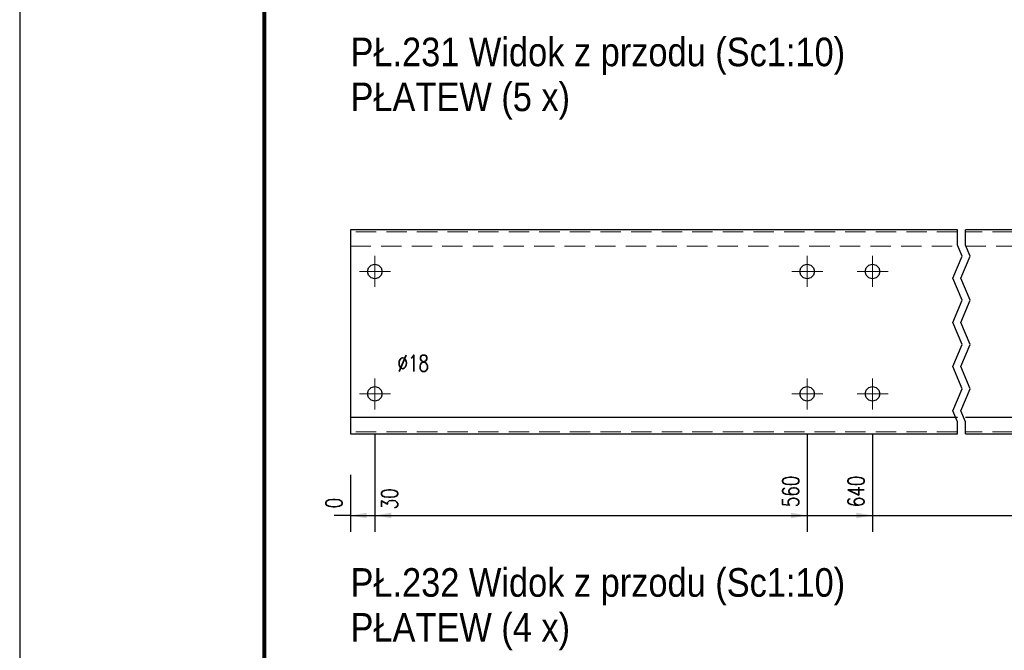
# Model space of a CAD drawing. Header units: millimetres. Extents: x -129 to 775, y 10833 to 11484.
# Tile 13 of 38: x -127 to -6, y 11305 to 11383. Entities that reach past the tile are written whole.
import ezdxf

# ---------------------------------------------------------------- set-up
doc = ezdxf.new("R2010")
doc.units = ezdxf.units.MM
doc.header["$LTSCALE"] = 10
doc.linetypes.add('HIDDEN', pattern=[0.375, 0.25, -0.125])
doc.linetypes.add('MITTE', pattern=[2, 1.25, -0.25, 0.25, -0.25])
doc.layers.get('Defpoints').update_dxf_attribs({"color": 1})
doc.layers.add('_FORMATKA', color=8, linetype='Continuous', plot=False)
for name, color, linetype, lineweight in [('_RAMKA', 7, 'Continuous', 35), ('PS_Bolt', 4, 'Continuous', 13), ('PS_DIM', 4, 'Continuous', 13), ('PS_Hidden', 2, 'HIDDEN', 9), ('PS_Mid', 5, 'MITTE', 15), ('PS_Shape', 161, 'Continuous', 30), ('PS_SOLID', 7, 'Continuous', 30), ('PS_TEXT', 3, 'Continuous', 18)]:
    doc.layers.add(name, color=color, linetype=linetype, lineweight=lineweight)
doc.styles.add('gil', font='txt', dxfattribs={"width": 0.9})
doc.styles.add('simplex', font='simplex.shx', dxfattribs={"width": 0.75})
doc.dimstyles.new('1_10_GŁ_DS1-LS10', dxfattribs={"dimtxt": 2, "dimasz": 2, "dimexe": 2, "dimexo": 5, "dimgap": 1, "dimtad": 1, "dimjust": 4, "dimdec": 0, "dimlfac": 10, "dimtxsty": 'simplex', "dimblk1": 'NONE', "dimsah": 1, "dimcen": 2, "dimclrd": 256, "dimclre": 256, "dimclrt": 3, "dimadec": 1, "dimazin": 0, "dimtfac": 1, "dimtdec": 0, "dimtmove": 2, "dimatfit": 3, "dimfxl": 1, "dimarcsym": 0})

# ---------------------------------------------------------------- blocks, each defined once
blk = doc.blocks.new('*D29')
at = {"layer": 'Defpoints', "color": 0, "transparency": 16777216}
for p in [(-86.58, 11331.85), (-86.58, 11331.85), (-86.58, 11321.85)]:
    blk.add_point(p, dxfattribs=at)
at = {"layer": 'PS_DIM', "lineweight": -2, "transparency": 16777216}
for p, q in [((-86.58, 11326.85), (-86.58, 11319.85)), ((-86.58, 11326.85), (-86.58, 11319.85)), ((-86.58, 11321.85), (-88.58, 11321.85)), ((-86.58, 11321.85), (-86.58, 11321.85)), ((-84.58, 11321.85), (-82.58, 11321.85))]:
    blk.add_line(p, q, dxfattribs=at)
at = {"layer": 'PS_DIM', "transparency": 16777216}
blk.add_solid([(-84.58, 11322.19), (-84.58, 11321.52), (-86.58, 11321.85)], dxfattribs=at)
at = {"layer": 'PS_DIM', "color": 3, "transparency": 16777216, "insert": (-88.6, 11323.37), "char_height": 2, "attachment_point": 5, "rotation": 90, "style": 'simplex'}
blk.add_mtext('0', dxfattribs=at)
blk = doc.blocks.new('_None')
blk = doc.blocks.new('*D30')
at = {"layer": 'Defpoints', "color": 0, "transparency": 16777216}
for p in [(-83.58, 11336.75), (-86.58, 11331.85), (-83.58, 11321.85)]:
    blk.add_point(p, dxfattribs=at)
at = {"layer": 'PS_DIM', "lineweight": -2, "transparency": 16777216}
for p, q in [((-83.58, 11331.75), (-83.58, 11319.85)), ((-86.58, 11326.85), (-86.58, 11319.85)), ((-86.58, 11321.85), (-88.58, 11321.85)), ((-86.58, 11321.85), (-83.58, 11321.85)), ((-81.58, 11321.85), (-79.58, 11321.85))]:
    blk.add_line(p, q, dxfattribs=at)
at = {"layer": 'PS_DIM', "transparency": 16777216}
blk.add_solid([(-81.58, 11322.19), (-81.58, 11321.52), (-83.58, 11321.85)], dxfattribs=at)
at = {"layer": 'PS_DIM', "color": 3, "transparency": 16777216, "insert": (-81.79, 11323.89), "char_height": 2, "attachment_point": 5, "rotation": 90, "style": 'simplex'}
blk.add_mtext('30', dxfattribs=at)
blk = doc.blocks.new('*D31')
at = {"layer": 'Defpoints', "color": 0, "transparency": 16777216}
for p in [(-30.58, 11336.75), (-86.58, 11331.85), (-30.58, 11321.85)]:
    blk.add_point(p, dxfattribs=at)
at = {"layer": 'PS_DIM', "lineweight": -2, "transparency": 16777216}
for p, q in [((-30.58, 11331.75), (-30.58, 11319.85)), ((-86.58, 11326.85), (-86.58, 11319.85)), ((-86.58, 11321.85), (-32.58, 11321.85))]:
    blk.add_line(p, q, dxfattribs=at)
at = {"layer": 'PS_DIM', "transparency": 16777216}
blk.add_solid([(-32.58, 11322.19), (-32.58, 11321.52), (-30.58, 11321.85)], dxfattribs=at)
at = {"layer": 'PS_DIM', "color": 3, "transparency": 16777216, "insert": (-32.6, 11324.8), "char_height": 2, "attachment_point": 5, "rotation": 90, "style": 'simplex'}
blk.add_mtext('560', dxfattribs=at)
blk = doc.blocks.new('*D32')
at = {"layer": 'Defpoints', "color": 0, "transparency": 16777216}
for p in [(-22.58, 11336.75), (-86.58, 11331.85), (-22.58, 11321.85)]:
    blk.add_point(p, dxfattribs=at)
at = {"layer": 'PS_DIM', "lineweight": -2, "transparency": 16777216}
for p, q in [((-22.58, 11331.75), (-22.58, 11319.85)), ((-86.58, 11326.85), (-86.58, 11319.85)), ((-86.58, 11321.85), (-24.58, 11321.85))]:
    blk.add_line(p, q, dxfattribs=at)
at = {"layer": 'PS_DIM', "transparency": 16777216}
blk.add_solid([(-24.58, 11322.19), (-24.58, 11321.52), (-22.58, 11321.85)], dxfattribs=at)
at = {"layer": 'PS_DIM', "color": 3, "transparency": 16777216, "insert": (-24.6, 11324.8), "char_height": 2, "attachment_point": 5, "rotation": 90, "style": 'simplex'}
blk.add_mtext('640', dxfattribs=at)
blk = doc.blocks.new('*D33')
at = {"layer": 'Defpoints', "color": 0, "transparency": 16777216}
for p in [(-0.78, 11336.75), (-86.58, 11331.85), (-0.78, 11321.85)]:
    blk.add_point(p, dxfattribs=at)
at = {"layer": 'PS_DIM', "lineweight": -2, "transparency": 16777216}
for p, q in [((-0.78, 11331.75), (-0.78, 11319.85)), ((-86.58, 11326.85), (-86.58, 11319.85)), ((-86.58, 11321.85), (-2.78, 11321.85))]:
    blk.add_line(p, q, dxfattribs=at)
at = {"layer": 'PS_DIM', "transparency": 16777216}
blk.add_solid([(-2.78, 11322.19), (-2.78, 11321.52), (-0.78, 11321.85)], dxfattribs=at)
at = {"layer": 'PS_DIM', "color": 3, "transparency": 16777216, "insert": (-2.8, 11325.23), "char_height": 2, "attachment_point": 5, "rotation": 90, "style": 'simplex'}
blk.add_mtext('1170', dxfattribs=at)
blk = doc.blocks.new('*D34')
at = {"layer": 'Defpoints', "color": 0, "transparency": 16777216}
for p in [(21.02, 11336.75), (-86.58, 11331.85), (21.02, 11321.85)]:
    blk.add_point(p, dxfattribs=at)
at = {"layer": 'PS_DIM', "lineweight": -2, "transparency": 16777216}
for p, q in [((21.02, 11331.75), (21.02, 11319.85)), ((-86.58, 11326.85), (-86.58, 11319.85)), ((-86.58, 11321.85), (19.02, 11321.85))]:
    blk.add_line(p, q, dxfattribs=at)
at = {"layer": 'PS_DIM', "transparency": 16777216}
blk.add_solid([(19.02, 11322.19), (19.02, 11321.52), (21.02, 11321.85)], dxfattribs=at)
at = {"layer": 'PS_DIM', "color": 3, "transparency": 16777216, "insert": (19, 11325.37), "char_height": 2, "attachment_point": 5, "rotation": 90, "style": 'simplex'}
blk.add_mtext('1740', dxfattribs=at)
blk = doc.blocks.new('*D35')
at = {"layer": 'Defpoints', "color": 0, "transparency": 16777216}
for p in [(42.82, 11336.75), (-86.58, 11331.85), (42.82, 11321.85)]:
    blk.add_point(p, dxfattribs=at)
at = {"layer": 'PS_DIM', "lineweight": -2, "transparency": 16777216}
for p, q in [((42.82, 11331.75), (42.82, 11319.85)), ((-86.58, 11326.85), (-86.58, 11319.85)), ((-86.58, 11321.85), (40.82, 11321.85))]:
    blk.add_line(p, q, dxfattribs=at)
at = {"layer": 'PS_DIM', "transparency": 16777216}
blk.add_solid([(40.82, 11322.19), (40.82, 11321.52), (42.82, 11321.85)], dxfattribs=at)
at = {"layer": 'PS_DIM', "color": 3, "transparency": 16777216, "insert": (40.8, 11325.52), "char_height": 2, "attachment_point": 5, "rotation": 90, "style": 'simplex'}
blk.add_mtext('2660', dxfattribs=at)
blk = doc.blocks.new('*D36')
at = {"layer": 'Defpoints', "color": 0, "transparency": 16777216}
for p in [(64.62, 11336.75), (-86.58, 11331.85), (64.62, 11321.85)]:
    blk.add_point(p, dxfattribs=at)
at = {"layer": 'PS_DIM', "lineweight": -2, "transparency": 16777216}
for p, q in [((64.62, 11331.75), (64.62, 11319.85)), ((-86.58, 11326.85), (-86.58, 11319.85)), ((-86.58, 11321.85), (62.62, 11321.85))]:
    blk.add_line(p, q, dxfattribs=at)
at = {"layer": 'PS_DIM', "transparency": 16777216}
blk.add_solid([(62.62, 11322.19), (62.62, 11321.52), (64.62, 11321.85)], dxfattribs=at)
at = {"layer": 'PS_DIM', "color": 3, "transparency": 16777216, "insert": (62.6, 11325.52), "char_height": 2, "attachment_point": 5, "rotation": 90, "style": 'simplex'}
blk.add_mtext('3600', dxfattribs=at)
blk = doc.blocks.new('*D37')
at = {"layer": 'Defpoints', "color": 0, "transparency": 16777216}
for p in [(86.42, 11336.75), (-86.58, 11331.85), (86.42, 11321.85)]:
    blk.add_point(p, dxfattribs=at)
at = {"layer": 'PS_DIM', "lineweight": -2, "transparency": 16777216}
for p, q in [((86.42, 11331.75), (86.42, 11319.85)), ((-86.58, 11326.85), (-86.58, 11319.85)), ((-86.58, 11321.85), (84.42, 11321.85))]:
    blk.add_line(p, q, dxfattribs=at)
at = {"layer": 'PS_DIM', "transparency": 16777216}
blk.add_solid([(84.42, 11322.19), (84.42, 11321.52), (86.42, 11321.85)], dxfattribs=at)
at = {"layer": 'PS_DIM', "color": 3, "transparency": 16777216, "insert": (84.4, 11325.52), "char_height": 2, "attachment_point": 5, "rotation": 90, "style": 'simplex'}
blk.add_mtext('4740', dxfattribs=at)
blk = doc.blocks.new('*D38')
at = {"layer": 'Defpoints', "color": 0, "transparency": 16777216}
for p in [(108.22, 11336.75), (-86.58, 11331.85), (108.22, 11321.85)]:
    blk.add_point(p, dxfattribs=at)
at = {"layer": 'PS_DIM', "lineweight": -2, "transparency": 16777216}
for p, q in [((108.22, 11331.75), (108.22, 11319.85)), ((-86.58, 11326.85), (-86.58, 11319.85)), ((-86.58, 11321.85), (106.22, 11321.85))]:
    blk.add_line(p, q, dxfattribs=at)
at = {"layer": 'PS_DIM', "transparency": 16777216}
blk.add_solid([(106.22, 11322.19), (106.22, 11321.52), (108.22, 11321.85)], dxfattribs=at)
at = {"layer": 'PS_DIM', "color": 3, "transparency": 16777216, "insert": (106.2, 11325.52), "char_height": 2, "attachment_point": 5, "rotation": 90, "style": 'simplex'}
blk.add_mtext('5660', dxfattribs=at)
blk = doc.blocks.new('*D39')
at = {"layer": 'Defpoints', "color": 0, "transparency": 16777216}
for p in [(117.22, 11336.75), (-86.58, 11331.85), (117.22, 11321.85)]:
    blk.add_point(p, dxfattribs=at)
at = {"layer": 'PS_DIM', "lineweight": -2, "transparency": 16777216}
for p, q in [((117.22, 11331.75), (117.22, 11319.85)), ((-86.58, 11326.85), (-86.58, 11319.85)), ((-86.58, 11321.85), (115.22, 11321.85))]:
    blk.add_line(p, q, dxfattribs=at)
at = {"layer": 'PS_DIM', "transparency": 16777216}
blk.add_solid([(115.22, 11322.19), (115.22, 11321.52), (117.22, 11321.85)], dxfattribs=at)
at = {"layer": 'PS_DIM', "color": 3, "transparency": 16777216, "insert": (115.2, 11325.52), "char_height": 2, "attachment_point": 5, "rotation": 90, "style": 'simplex'}
blk.add_mtext('5750', dxfattribs=at)
blk = doc.blocks.new('*D40')
at = {"layer": 'Defpoints', "color": 0, "transparency": 16777216}
for p in [(139.02, 11336.75), (-86.58, 11331.85), (139.02, 11321.85)]:
    blk.add_point(p, dxfattribs=at)
at = {"layer": 'PS_DIM', "lineweight": -2, "transparency": 16777216}
for p, q in [((139.02, 11331.75), (139.02, 11319.85)), ((-86.58, 11326.85), (-86.58, 11319.85)), ((-86.58, 11321.85), (137.02, 11321.85))]:
    blk.add_line(p, q, dxfattribs=at)
at = {"layer": 'PS_DIM', "transparency": 16777216}
blk.add_solid([(137.02, 11322.19), (137.02, 11321.52), (139.02, 11321.85)], dxfattribs=at)
at = {"layer": 'PS_DIM', "color": 3, "transparency": 16777216, "insert": (137, 11325.52), "char_height": 2, "attachment_point": 5, "rotation": 90, "style": 'simplex'}
blk.add_mtext('6560', dxfattribs=at)
blk = doc.blocks.new('*D41')
at = {"layer": 'Defpoints', "color": 0, "transparency": 16777216}
for p in [(147.02, 11336.75), (-86.58, 11331.85), (147.02, 11321.85)]:
    blk.add_point(p, dxfattribs=at)
at = {"layer": 'PS_DIM', "lineweight": -2, "transparency": 16777216}
for p, q in [((147.02, 11331.75), (147.02, 11319.85)), ((-86.58, 11326.85), (-86.58, 11319.85)), ((-86.58, 11321.85), (145.02, 11321.85))]:
    blk.add_line(p, q, dxfattribs=at)
at = {"layer": 'PS_DIM', "transparency": 16777216}
blk.add_solid([(145.02, 11322.19), (145.02, 11321.52), (147.02, 11321.85)], dxfattribs=at)
at = {"layer": 'PS_DIM', "color": 3, "transparency": 16777216, "insert": (145, 11325.52), "char_height": 2, "attachment_point": 5, "rotation": 90, "style": 'simplex'}
blk.add_mtext('6640', dxfattribs=at)
blk = doc.blocks.new('*D42')
at = {"layer": 'Defpoints', "color": 0, "transparency": 16777216}
for p in [(168.82, 11336.75), (-86.58, 11331.85), (168.82, 11321.85)]:
    blk.add_point(p, dxfattribs=at)
at = {"layer": 'PS_DIM', "lineweight": -2, "transparency": 16777216}
for p, q in [((168.82, 11331.75), (168.82, 11319.85)), ((-86.58, 11326.85), (-86.58, 11319.85)), ((-86.58, 11321.85), (166.82, 11321.85))]:
    blk.add_line(p, q, dxfattribs=at)
at = {"layer": 'PS_DIM', "transparency": 16777216}
blk.add_solid([(166.82, 11322.19), (166.82, 11321.52), (168.82, 11321.85)], dxfattribs=at)
at = {"layer": 'PS_DIM', "color": 3, "transparency": 16777216, "insert": (166.8, 11325.52), "char_height": 2, "attachment_point": 5, "rotation": 90, "style": 'simplex'}
blk.add_mtext('7290', dxfattribs=at)
blk = doc.blocks.new('*D43')
at = {"layer": 'Defpoints', "color": 0, "transparency": 16777216}
for p in [(-86.58, 11331.85), (171.82, 11331.85), (171.82, 11321.85)]:
    blk.add_point(p, dxfattribs=at)
at = {"layer": 'PS_DIM', "lineweight": -2, "transparency": 16777216}
for p, q in [((-86.58, 11326.85), (-86.58, 11319.85)), ((171.82, 11326.85), (171.82, 11319.85)), ((-86.58, 11321.85), (169.82, 11321.85))]:
    blk.add_line(p, q, dxfattribs=at)
at = {"layer": 'PS_DIM', "transparency": 16777216}
blk.add_solid([(169.82, 11322.19), (169.82, 11321.52), (171.82, 11321.85)], dxfattribs=at)
at = {"layer": 'PS_DIM', "color": 3, "transparency": 16777216, "insert": (170.33, 11325.52), "char_height": 2, "attachment_point": 5, "rotation": 90, "style": 'simplex'}
blk.add_mtext('7320', dxfattribs=at)
blk = doc.blocks.new('*X317')
at = {"color": 3, "style": 'gil', "width": 0.9}
for s, p in [('PŁ.231 Widok z przodu (Sc1:10)', (-86.58, 11376.9)), ('PŁATEW (5 x)', (-86.58, 11371.4))]:
    blk.add_text(s, height=3.5, dxfattribs=at).set_placement(p)
blk = doc.blocks.new('*X328')
at = {"color": 3, "linetype": 'Continuous'}
blk.add_line((-30.58, 11351.65), (-30.58, 11351.65), dxfattribs=at)
blk.add_line((-30.58, 11351.65), (-30.58, 11351.65), dxfattribs=at)
blk.add_line((-30.58, 11351.65), (-30.58, 11351.65), dxfattribs=at)
blk.add_line((-30.58, 11351.65), (-30.58, 11351.65), dxfattribs=at)
blk.add_line((-30.58, 11351.65), (-30.58, 11351.65), dxfattribs=at)
blk = doc.blocks.new('*X329')
at = {"color": 3, "linetype": 'Continuous'}
blk.add_line((-30.58, 11336.65), (-30.58, 11336.65), dxfattribs=at)
blk.add_line((-30.58, 11336.65), (-30.58, 11336.65), dxfattribs=at)
blk.add_line((-30.58, 11336.65), (-30.58, 11336.65), dxfattribs=at)
blk.add_line((-30.58, 11336.65), (-30.58, 11336.65), dxfattribs=at)
blk.add_line((-30.58, 11336.65), (-30.58, 11336.65), dxfattribs=at)
blk = doc.blocks.new('*X331')
at = {"color": 1}
for p, q in [((-12.18, 11354.99), (-12.18, 11356.85)), ((-11.18, 11354.99), (-11.18, 11356.85)), ((-11.6, 11353.64), (-12.18, 11354.99)), ((-10.6, 11353.64), (-11.18, 11354.99)), ((-12.75, 11350.93), (-11.6, 11353.64)), ((-11.75, 11350.93), (-10.6, 11353.64)), ((-11.6, 11348.22), (-12.75, 11350.93)), ((-10.6, 11348.22), (-11.75, 11350.93)), ((-12.75, 11345.51), (-11.6, 11348.22)), ((-11.75, 11345.51), (-10.6, 11348.22)), ((-11.6, 11342.8), (-12.75, 11345.51)), ((-10.6, 11342.8), (-11.75, 11345.51)), ((-12.75, 11340.1), (-11.6, 11342.8)), ((-11.75, 11340.1), (-10.6, 11342.8)), ((-11.6, 11337.39), (-12.75, 11340.1)), ((-10.6, 11337.39), (-11.75, 11340.1)), ((-12.75, 11334.68), (-11.6, 11337.39)), ((-11.75, 11334.68), (-10.6, 11337.39)), ((-12.18, 11333.32), (-12.75, 11334.68)), ((-11.18, 11333.32), (-11.75, 11334.68)), ((-12.18, 11331.85), (-12.18, 11333.32)), ((-11.18, 11331.85), (-11.18, 11333.32))]:
    blk.add_line(p, q, dxfattribs=at)
at = {"layer": 'PS_Hidden', "color": 2, "linetype": 'HIDDEN'}
for p, q in [((-12.18, 11356.6), (-86.58, 11356.6)), ((9.62, 11356.6), (-11.18, 11356.6)), ((-86.58, 11354.85), (-12.18, 11354.85)), ((-11.18, 11354.85), (9.62, 11354.85)), ((-12.18, 11332.1), (-86.58, 11332.1)), ((9.62, 11332.1), (-11.18, 11332.1))]:
    blk.add_line(p, q, dxfattribs=at)
at = {"layer": 'PS_Mid', "color": 5, "linetype": 'MITTE'}
for p, q in [((-83.58, 11353.65), (-83.58, 11349.85)), ((-30.58, 11353.65), (-30.58, 11349.85)), ((-22.58, 11353.65), (-22.58, 11349.85)), ((-81.68, 11351.75), (-85.48, 11351.75)), ((-28.68, 11351.75), (-32.48, 11351.75)), ((-20.68, 11351.75), (-24.48, 11351.75)), ((-83.58, 11338.65), (-83.58, 11334.85)), ((-30.58, 11338.65), (-30.58, 11334.85)), ((-22.58, 11338.65), (-22.58, 11334.85)), ((-81.68, 11336.75), (-85.48, 11336.75)), ((-28.68, 11336.75), (-32.48, 11336.75)), ((-20.68, 11336.75), (-24.48, 11336.75))]:
    blk.add_line(p, q, dxfattribs=at)
at = {"layer": 'PS_SOLID', "color": 7, "linetype": 'Continuous'}
for p, q in [((-83.58, 11356.85), (-86.58, 11356.85)), ((-86.58, 11356.85), (-86.58, 11333.85)), ((-30.58, 11356.85), (-83.58, 11356.85)), ((-22.58, 11356.85), (-30.58, 11356.85)), ((-12.18, 11356.85), (-22.58, 11356.85)), ((-0.78, 11356.85), (-11.18, 11356.85)), ((-84.03, 11352.53), (-83.58, 11352.65)), ((-83.58, 11352.65), (-83.13, 11352.53)), ((-31.03, 11352.53), (-30.58, 11352.65)), ((-30.58, 11352.65), (-30.13, 11352.53)), ((-23.03, 11352.53), (-22.58, 11352.65)), ((-22.58, 11352.65), (-22.13, 11352.53)), ((-84.48, 11351.75), (-84.36, 11352.2)), ((-84.36, 11351.3), (-84.48, 11351.75)), ((-84.36, 11352.2), (-84.03, 11352.53)), ((-83.13, 11352.53), (-82.8, 11352.2)), ((-82.8, 11352.2), (-82.68, 11351.75)), ((-82.68, 11351.75), (-82.8, 11351.3)), ((-31.48, 11351.75), (-31.36, 11352.2)), ((-31.36, 11351.3), (-31.48, 11351.75)), ((-31.36, 11352.2), (-31.03, 11352.53)), ((-30.13, 11352.53), (-29.8, 11352.2)), ((-29.8, 11352.2), (-29.68, 11351.75)), ((-29.68, 11351.75), (-29.8, 11351.3)), ((-23.48, 11351.75), (-23.36, 11352.2)), ((-23.36, 11351.3), (-23.48, 11351.75)), ((-23.36, 11352.2), (-23.03, 11352.53)), ((-22.13, 11352.53), (-21.8, 11352.2)), ((-21.8, 11352.2), (-21.68, 11351.75)), ((-21.68, 11351.75), (-21.8, 11351.3)), ((-84.03, 11350.97), (-84.36, 11351.3)), ((-83.58, 11350.85), (-84.03, 11350.97)), ((-83.13, 11350.97), (-83.58, 11350.85)), ((-82.8, 11351.3), (-83.13, 11350.97)), ((-31.03, 11350.97), (-31.36, 11351.3)), ((-30.58, 11350.85), (-31.03, 11350.97)), ((-30.13, 11350.97), (-30.58, 11350.85)), ((-29.8, 11351.3), (-30.13, 11350.97)), ((-23.03, 11350.97), (-23.36, 11351.3)), ((-22.58, 11350.85), (-23.03, 11350.97)), ((-22.13, 11350.97), (-22.58, 11350.85)), ((-21.8, 11351.3), (-22.13, 11350.97)), ((-84.48, 11336.75), (-84.36, 11337.2)), ((-84.36, 11337.2), (-84.03, 11337.53)), ((-84.03, 11337.53), (-83.58, 11337.65)), ((-83.58, 11337.65), (-83.13, 11337.53)), ((-83.13, 11337.53), (-82.8, 11337.2)), ((-82.8, 11337.2), (-82.68, 11336.75)), ((-31.48, 11336.75), (-31.36, 11337.2)), ((-31.36, 11337.2), (-31.03, 11337.53)), ((-31.03, 11337.53), (-30.58, 11337.65)), ((-30.58, 11337.65), (-30.13, 11337.53)), ((-30.13, 11337.53), (-29.8, 11337.2)), ((-29.8, 11337.2), (-29.68, 11336.75)), ((-23.48, 11336.75), (-23.36, 11337.2)), ((-23.36, 11337.2), (-23.03, 11337.53)), ((-23.03, 11337.53), (-22.58, 11337.65)), ((-22.58, 11337.65), (-22.13, 11337.53)), ((-22.13, 11337.53), (-21.8, 11337.2)), ((-21.8, 11337.2), (-21.68, 11336.75)), ((-84.36, 11336.3), (-84.48, 11336.75)), ((-84.03, 11335.97), (-84.36, 11336.3)), ((-83.58, 11335.85), (-84.03, 11335.97)), ((-83.13, 11335.97), (-83.58, 11335.85)), ((-82.8, 11336.3), (-83.13, 11335.97)), ((-82.68, 11336.75), (-82.8, 11336.3)), ((-31.36, 11336.3), (-31.48, 11336.75)), ((-31.03, 11335.97), (-31.36, 11336.3)), ((-30.58, 11335.85), (-31.03, 11335.97)), ((-30.13, 11335.97), (-30.58, 11335.85)), ((-29.8, 11336.3), (-30.13, 11335.97)), ((-29.68, 11336.75), (-29.8, 11336.3)), ((-23.36, 11336.3), (-23.48, 11336.75)), ((-23.03, 11335.97), (-23.36, 11336.3)), ((-22.58, 11335.85), (-23.03, 11335.97)), ((-22.13, 11335.97), (-22.58, 11335.85)), ((-21.8, 11336.3), (-22.13, 11335.97)), ((-21.68, 11336.75), (-21.8, 11336.3)), ((-12.18, 11333.85), (-86.58, 11333.85)), ((-86.58, 11333.85), (-86.58, 11331.85)), ((9.62, 11333.85), (-11.18, 11333.85)), ((-86.58, 11331.85), (-12.18, 11331.85)), ((-11.18, 11331.85), (9.62, 11331.85))]:
    blk.add_line(p, q, dxfattribs=at)
blk = doc.blocks.new('*X332')
at = {"color": 3, "linetype": 'Continuous'}
blk.add_line((-22.58, 11336.65), (-22.58, 11336.65), dxfattribs=at)
blk.add_line((-22.58, 11336.65), (-22.58, 11336.65), dxfattribs=at)
blk.add_line((-22.58, 11336.65), (-22.58, 11336.65), dxfattribs=at)
blk.add_line((-22.58, 11336.65), (-22.58, 11336.65), dxfattribs=at)
blk.add_line((-22.58, 11336.65), (-22.58, 11336.65), dxfattribs=at)
blk = doc.blocks.new('*X335')
at = {"color": 3, "linetype": 'Continuous'}
blk.add_line((-22.58, 11351.65), (-22.58, 11351.65), dxfattribs=at)
blk.add_line((-22.58, 11351.65), (-22.58, 11351.65), dxfattribs=at)
blk.add_line((-22.58, 11351.65), (-22.58, 11351.65), dxfattribs=at)
blk.add_line((-22.58, 11351.65), (-22.58, 11351.65), dxfattribs=at)
blk.add_line((-22.58, 11351.65), (-22.58, 11351.65), dxfattribs=at)
blk = doc.blocks.new('*X337')
at = {"color": 3, "style": 'gil', "width": 0.9}
for s, p in [('PŁ.232 Widok z przodu (Sc1:10)', (-86.58, 11311.9)), ('PŁATEW (4 x)', (-86.58, 11306.4))]:
    blk.add_text(s, height=3.5, dxfattribs=at).set_placement(p)

msp = doc.modelspace()

# ---------------------------------------------------------------- linework, layer by layer
at = {"layer": '_FORMATKA', "lineweight": -3}
msp.add_lwpolyline([(-127.13, 10860.89), (772.87, 10860.89), (772.87, 11454.89), (-127.13, 11454.89)], close=True, dxfattribs=at)
at = {"layer": '_RAMKA', "lineweight": -3, "const_width": 0.5}
msp.add_lwpolyline([(-97.13, 10870.89), (762.87, 10870.89), (762.87, 11444.89), (-97.13, 11444.89)], close=True, dxfattribs=at)

# ---------------------------------------------------------------- block references
at = {"layer": 'PS_Bolt', "color": 3}
for name in ['*X328', '*X335', '*X329', '*X332']:
    msp.add_blockref(name, (0, 0), dxfattribs=at)
at = {"layer": 'PS_Shape', "color": 5}
msp.add_blockref('*X331', (0, 0), dxfattribs=at)
at = {"layer": 'PS_TEXT'}
for name in ['*X317', '*X337']:
    msp.add_blockref(name, (0, 0), dxfattribs=at)

# ---------------------------------------------------------------- texts
at = {"layer": 'PS_DIM', "insert": (-80.82, 11339.51), "char_height": 2, "attachment_point": 7, "style": 'simplex'}
msp.add_mtext('\\A1;%%c18', dxfattribs=at)

# ---------------------------------------------------------------- dimensions: what is measured, and where the dimension line sits
at = {"layer": 'PS_DIM'}
for base, p1, p2, picture, middle in [((-83.58, 11321.85), (-86.58, 11331.85), (-83.58, 11336.75), '*D30', (-81.79, 11323.89)), ((-30.58, 11321.85), (-86.58, 11331.85), (-30.58, 11336.75), '*D31', (-32.6, 11324.8)), ((-22.58, 11321.85), (-86.58, 11331.85), (-22.58, 11336.75), '*D32', (-24.6, 11324.8)), ((-86.5761, 11321.8522), (-86.5762, 11331.8522), (-86.5761, 11331.8522), '*D29', (-88.5961, 11323.3722))]:
    dim = msp.add_linear_dim(base=base, p1=p1, p2=p2, dimstyle='1_10_GŁ_DS1-LS10', dxfattribs=at)
    dim.commit()
    dim.dimension.update_dxf_attribs({"geometry": picture, "text_midpoint": middle, "dimtype": 128, "text_rotation": 90})
for base, p2, text, picture, middle in [((-0.78, 11321.85), (-0.78, 11336.75), '1170', '*D33', (-2.8, 11325.23)), ((21.02, 11321.85), (21.02, 11336.75), '1740', '*D34', (19, 11325.37)), ((42.82, 11321.85), (42.82, 11336.75), '2660', '*D35', (40.8, 11325.52)), ((64.62, 11321.85), (64.62, 11336.75), '3600', '*D36', (62.6, 11325.52)), ((86.42, 11321.85), (86.42, 11336.75), '4740', '*D37', (84.4, 11325.52)), ((108.22, 11321.85), (108.22, 11336.75), '5660', '*D38', (106.2, 11325.52)), ((117.22, 11321.85), (117.22, 11336.75), '5750', '*D39', (115.2, 11325.52)), ((139.02, 11321.85), (139.02, 11336.75), '6560', '*D40', (137, 11325.52)), ((147.02, 11321.85), (147.02, 11336.75), '6640', '*D41', (145, 11325.52)), ((168.82, 11321.85), (168.82, 11336.75), '7290', '*D42', (166.8, 11325.52)), ((171.82, 11321.85), (171.82, 11331.85), '7320', '*D43', (170.33, 11325.52))]:
    dim = msp.add_linear_dim(base=base, p1=(-86.58, 11331.85), p2=p2, text=text, dimstyle='1_10_GŁ_DS1-LS10', dxfattribs=at)
    dim.commit()
    dim.dimension.update_dxf_attribs({"geometry": picture, "text_midpoint": middle, "dimtype": 128, "text_rotation": 90})

doc.saveas('drawing.dxf')
